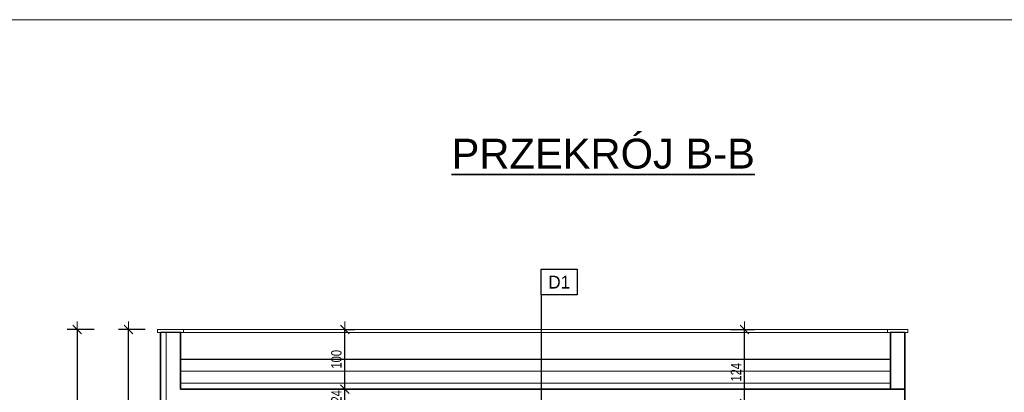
# Model space of a CAD drawing. Header units: millimetres. Extents: x -539 to 9013, y -5271 to -2164.
# Tile 6 of 15: x 305 to 1956, y -2838 to -2214. Entities that reach past the tile are written whole.
import ezdxf
from ezdxf.enums import TextEntityAlignment as Align

# ---------------------------------------------------------------- set-up
doc = ezdxf.new("R2010")
doc.units = ezdxf.units.MM
doc.linetypes.add('DASHEDX2', pattern=[1.5, 1, -0.5])
doc.layers.add('BS_TXG', color=2, linetype='Continuous')
doc.layers.add('PG_IZOLACJA', color=1, linetype='ZIGZAG')
for name, color, linetype, lineweight in [('M_Ramki rysunków', 2, 'Continuous', 18), ('M_Teksty duże', 3, 'Continuous', 35), ('PG_WIDOKOWE_CIENKIE', 1, 'Continuous', 18), ('PG_WYMIARY', 1, 'Continuous', 18), ('PG_ŚCIANY_SŁUPY', 4, 'Continuous', 35)]:
    doc.layers.add(name, color=color, linetype=linetype, lineweight=lineweight)
doc.styles.add('BIKTG', font='BIKROMSW.SHX')
doc.styles.add('BIKWYM', font='BIKROMSW.SHX', dxfattribs={"width": 0.8})
doc.styles.add('MCAD_TD', font='arial.ttf')
doc.linetypes.add('ZIGZAG', pattern='A,0.0001,-0.2,[131,ltypeshp.shx,S=0.2,R=0,X=-0.2,Y=0],-0.4,[131,ltypeshp.shx,S=0.2,R=180,X=0.2,Y=0],-0.2', length=0.8001)
doc.dimstyles.new('BA_KR_50', dxfattribs={"dimscale": 0.5, "dimtxt": 25, "dimasz": 1.666667, "dimexe": 24, "dimexo": 0, "dimgap": 0, "dimtad": 0, "dimdec": 1, "dimrnd": 0.5, "dimzin": 9, "dimdsep": 46, "dimtxsty": 'BIKWYM', "dimblk": 'WYM-KR', "dimcen": 0, "dimdle": 20, "dimclrd": 256, "dimclre": 256, "dimclrt": 7, "dimadec": 0, "dimazin": 0, "dimtfac": 0.033333, "dimtdec": 1, "dimtmove": 0, "dimatfit": 3, "dimldrblk": 'WYM-KR', "dimfxl": 40, "dimfxlon": 1, "dimtvp": 0.8, "dimtolj": 1, "dimarcsym": 0})

# ---------------------------------------------------------------- blocks, each defined once
blk = doc.blocks.new('OZNWAR')
blk.add_lwpolyline([(-35, 0), (-35, 50), (35, 50), (35, 0)], close=True)
at = {"style": 'BIKTG'}
blk.add_attdef('OZNWAR', text='', height=25, dxfattribs=at).set_placement((0, 25), align=Align.MIDDLE)
blk = doc.blocks.new('WYM-KR')
at = {"linetype": 'ByBlock'}
blk.add_line((11.52, 0), (-11.52, 0), dxfattribs=at)
at = {"color": 7, "linetype": 'ByBlock'}
blk.add_line((6.24, 6.24), (-6.24, -6.24), dxfattribs=at)
blk = doc.blocks.new('*D384')
at = {"layer": 'Defpoints', "color": 0, "transparency": 16777216}
for p in [(487.3, -2732.5), (560.9, -2732.5), (560, -3147.5)]:
    blk.add_point(p, dxfattribs=at)
at = {"layer": 'PG_WYMIARY', "lineweight": -2, "transparency": 16777216}
for p, q in [((515.3, -2732.5), (470.5, -2732.5)), ((487.3, -3146.3), (487.3, -2733.6)), ((515.3, -3147.5), (470.5, -3147.5))]:
    blk.add_line(p, q, dxfattribs=at)
at = {"layer": 'PG_WYMIARY', "lineweight": -2, "transparency": 16777216, "xscale": 1.166666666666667, "yscale": 1.166666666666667, "zscale": 1.166666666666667}
for p, rotation in [((487.3, -2732.5), 90), ((487.3, -3147.5), 270)]:
    blk.add_blockref('WYM-KR', p, dxfattribs=dict(at, rotation=rotation))
at = {"layer": 'PG_WYMIARY', "color": 7, "transparency": 16777216, "insert": (473.3, -2940), "char_height": 17.5, "attachment_point": 5, "rotation": 90, "style": 'BIKWYM'}
blk.add_mtext('\\A1;415', dxfattribs=at)
blk = doc.blocks.new('*D385')
at = {"layer": 'Defpoints', "color": 0, "transparency": 16777216}
for p in [(535.9, -2732.5), (317.7, -4288.5), (401.7, -4288.5)]:
    blk.add_point(p, dxfattribs=at)
at = {"layer": 'PG_WYMIARY', "lineweight": -2, "transparency": 16777216}
for p, q in [((429.7, -2732.5), (384.9, -2732.5)), ((401.7, -2733.6), (401.7, -4287.3)), ((373.7, -4288.5), (418.5, -4288.5))]:
    blk.add_line(p, q, dxfattribs=at)
at = {"layer": 'PG_WYMIARY', "lineweight": -2, "transparency": 16777216, "xscale": 1.166666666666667, "yscale": 1.166666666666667, "zscale": 1.166666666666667}
for p, rotation in [((401.7, -2732.5), 90), ((401.7, -4288.5), 270)]:
    blk.add_blockref('WYM-KR', p, dxfattribs=dict(at, rotation=rotation))
at = {"layer": 'PG_WYMIARY', "color": 7, "transparency": 16777216, "insert": (387.7, -3510.5), "char_height": 17.5, "attachment_point": 5, "rotation": 90, "style": 'BIKWYM'}
blk.add_mtext('\\A1;1556', dxfattribs=at)
blk = doc.blocks.new('*D396')
at = {"layer": 'Defpoints', "color": 0, "transparency": 16777216}
for p in [(529.5, -2832.5), (850, -2832.5), (850, -2856.5)]:
    blk.add_point(p, dxfattribs=at)
at = {"layer": 'PG_WYMIARY', "lineweight": -2, "transparency": 16777216}
for p, q in [((822, -2832.5), (866.8, -2832.5)), ((850, -2855.3), (850, -2833.6)), ((850, -2856.5), (866.8, -2856.5))]:
    blk.add_line(p, q, dxfattribs=at)
at = {"layer": 'PG_WYMIARY', "lineweight": -2, "transparency": 16777216, "xscale": 1.166666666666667, "yscale": 1.166666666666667, "zscale": 1.166666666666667}
for p, rotation in [((850, -2832.5), 90), ((850, -2856.5), 270)]:
    blk.add_blockref('WYM-KR', p, dxfattribs=dict(at, rotation=rotation))
at = {"layer": 'PG_WYMIARY', "color": 7, "transparency": 16777216, "insert": (836, -2844.5), "char_height": 17.5, "attachment_point": 5, "rotation": 90, "style": 'BIKWYM'}
blk.add_mtext('\\A1;24', dxfattribs=at)
blk = doc.blocks.new('*D397')
at = {"layer": 'Defpoints', "color": 0, "transparency": 16777216}
for p in [(850, -2732.5), (850, -2732.5), (556, -2832.5)]:
    blk.add_point(p, dxfattribs=at)
at = {"layer": 'PG_WYMIARY', "lineweight": -2, "transparency": 16777216}
for p, q in [((850, -2732.5), (866.8, -2732.5)), ((850, -2831.3), (850, -2733.6)), ((822, -2832.5), (866.8, -2832.5))]:
    blk.add_line(p, q, dxfattribs=at)
at = {"layer": 'PG_WYMIARY', "lineweight": -2, "transparency": 16777216, "xscale": 1.166666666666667, "yscale": 1.166666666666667, "zscale": 1.166666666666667}
for p, rotation in [((850, -2732.5), 90), ((850, -2832.5), 270)]:
    blk.add_blockref('WYM-KR', p, dxfattribs=dict(at, rotation=rotation))
at = {"layer": 'PG_WYMIARY', "color": 7, "transparency": 16777216, "insert": (836, -2782.5), "char_height": 17.5, "attachment_point": 5, "rotation": 90, "style": 'BIKWYM'}
blk.add_mtext('\\A1;100', dxfattribs=at)
blk = doc.blocks.new('*D406')
at = {"layer": 'Defpoints', "color": 0, "transparency": 16777216}
for p in [(1496.5, -2732.5), (1519.9, -2732.5), (1496.5, -2856.5)]:
    blk.add_point(p, dxfattribs=at)
at = {"layer": 'PG_WYMIARY', "lineweight": -2, "transparency": 16777216}
for p, q in [((1496.5, -2732.5), (1536.7, -2732.5)), ((1519.9, -2855.3), (1519.9, -2733.6)), ((1496.5, -2856.5), (1536.7, -2856.5))]:
    blk.add_line(p, q, dxfattribs=at)
at = {"layer": 'PG_WYMIARY', "lineweight": -2, "transparency": 16777216, "xscale": 1.166666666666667, "yscale": 1.166666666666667, "zscale": 1.166666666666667}
for p, rotation in [((1519.9, -2732.5), 90), ((1519.9, -2856.5), 270)]:
    blk.add_blockref('WYM-KR', p, dxfattribs=dict(at, rotation=rotation))
at = {"layer": 'PG_WYMIARY', "color": 7, "transparency": 16777216, "insert": (1505.9, -2804.2), "char_height": 17.5, "attachment_point": 5, "rotation": 90, "style": 'BIKWYM'}
blk.add_mtext('\\A1;124', dxfattribs=at)

msp = doc.modelspace()

# ---------------------------------------------------------------- linework, layer by layer
at = {"layer": 'BS_TXG', "color": 18, "true_color": 0x000000}
msp.add_line((1179.5, -2674.8), (1179.5, -2880.31), dxfattribs=at)
at = {"layer": 'M_Ramki rysunków', "color": 18, "true_color": 0x000000}
msp.add_lwpolyline([(-238.95, -5084.16), (-238.95, -2214.16), (3611.05, -2214.16), (3611.05, -5084.16)], close=True, dxfattribs=at)
at = {"layer": 'PG_IZOLACJA', "color": 18, "linetype": 'DASHEDX2', "ltscale": 10, "true_color": 0x000000, "const_width": 2}
for points in [[(540.89, -2737.45), (574.89, -2737.45), (574.89, -2782.45), (1496.54, -2782.45)], [(1496.54, -2782.45), (1765, -2782.45), (1765, -2737.45), (1789, -2737.45)]]:
    msp.add_lwpolyline(points, dxfattribs=at)
at = {"layer": 'PG_WIDOKOWE_CIENKIE', "color": 18, "true_color": 0x000000}
msp.add_line((540.89, -2737.45), (540.89, -3167.45), dxfattribs=at)
for points in [[(535.89, -2737.45), (579.89, -2737.45), (579.89, -2732.45), (535.89, -2732.45)], [(1760, -2732.45), (1794, -2732.45), (1794, -2737.45), (1760, -2737.45)]]:
    msp.add_lwpolyline(points, close=True, dxfattribs=at)
for points in [[(550.89, -2856.45), (550.89, -2737.45)], [(579.89, -2732.45), (1760, -2732.45)], [(579.89, -2737.45), (1760, -2737.45)], [(1496.54, -2782.45), (574.89, -2782.45)], [(1765, -2782.45), (1651.54, -2782.45)], [(1651.54, -2802.45), (574.89, -2802.45)], [(1765, -2802.45), (1651.54, -2802.45)], [(1651.54, -2822.45), (574.89, -2822.45), (574.89, -2832.45)], [(1765, -2832.45), (1765, -2822.45), (1651.54, -2822.45)]]:
    msp.add_lwpolyline(points, dxfattribs=at)
at = {"layer": 'PG_ŚCIANY_SŁUPY', "color": 18, "true_color": 0x000000}
for points in [[(582, -2859.95), (540.89, -2859.95), (540.89, -2737.45)], [(574.89, -2832.45), (574.89, -2812.45), (574.89, -2737.45)], [(1765, -2832.45), (1765, -2812.45), (1765, -2737.45)], [(1789, -2856.45), (1789, -2737.45)], [(1651.54, -2832.45), (574.89, -2832.45)], [(1789, -2832.45), (1651.54, -2832.45)]]:
    msp.add_lwpolyline(points, dxfattribs=at)

# ---------------------------------------------------------------- block references
at = {"layer": 'BS_TXG', "color": 18, "true_color": 0x000000, "xscale": 0.8580000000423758, "yscale": 0.8580000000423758, "zscale": 0.8580000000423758, "rotation": 359.999998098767}
msp.add_blockref('OZNWAR', (1209.53, -2674.8), dxfattribs=at).add_auto_attribs({'OZNWAR': 'D1'})

# ---------------------------------------------------------------- texts
at = {"layer": 'M_Teksty duże', "color": 18, "true_color": 0x000000, "style": 'MCAD_TD'}
msp.add_text('%%UPRZEKRÓJ B-B', height=50, dxfattribs=at).set_placement((1029.09, -2463.31))

# ---------------------------------------------------------------- dimensions: what is measured, and where the dimension line sits
at = {"layer": 'PG_WYMIARY', "color": 18, "true_color": 0x000000}
for base, p1, p2, override, picture, middle in [((401.71, -4288.45), (535.89, -2732.45), (317.71, -4288.45), {"dimscale": 0.7}, '*D385', (387.71, -3510.45)), ((487.31, -2732.45), (560, -3147.45), (560.89, -2732.45), {"dimscale": 0.7}, '*D384', (473.31, -2939.95)), ((849.95, -2732.45), (556.02, -2832.45), (849.95, -2732.45), {"dimscale": 0.7, "dimtmove": 1}, '*D397', (835.95, -2782.45)), ((849.95, -2832.45), (849.95, -2856.45), (529.48, -2832.45), {"dimscale": 0.7, "dimtmove": 1}, '*D396', (835.95, -2844.45))]:
    dim = msp.add_linear_dim(base=base, p1=p1, p2=p2, angle=90, dimstyle='BA_KR_50', override=override, dxfattribs=at)
    dim.commit()
    dim.dimension.update_dxf_attribs({"geometry": picture, "text_midpoint": middle})
dim = msp.add_linear_dim(base=(1519.93, -2732.45), p1=(1496.54, -2856.45), p2=(1496.54, -2732.45), angle=90, dimstyle='BA_KR_50', override={"dimscale": 0.7, "dimtmove": 1}, dxfattribs=at)
dim.commit()
dim.dimension.update_dxf_attribs({"geometry": '*D406', "text_midpoint": (1519.93, -2804.15), "dimtype": 160})

doc.saveas('drawing.dxf')
